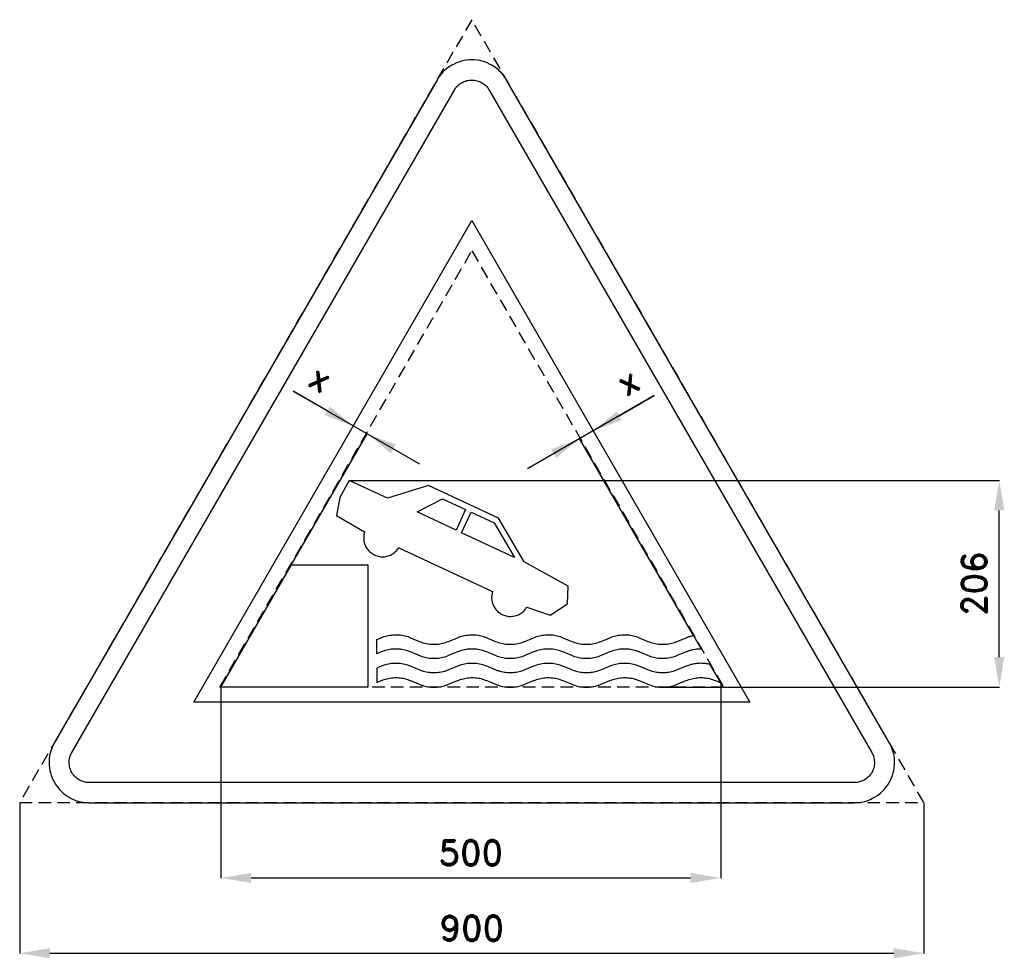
# Model space of a CAD drawing. Header units: millimetres. Extents: x -29 to 951, y -155 to 779.
import ezdxf

# ---------------------------------------------------------------- set-up
doc = ezdxf.new("R2010")
doc.units = ezdxf.units.MM
doc.header["$LTSCALE"] = 5
doc.linetypes.add('ČÁRKOVANÁX2', pattern=[1.5, 1, -0.5])
doc.layers.add('Kóty', color=2, linetype='Continuous')
doc.layers.add('Značka', color=7, linetype='Continuous')
doc.styles.get("Standard").update_dxf_attribs({"font": 'romand.shx', "height": 25})
doc.dimstyles.get("Standard").update_dxf_attribs({"dimtxt": 25, "dimasz": 30, "dimexe": 0.18, "dimexo": 0.0625, "dimgap": 12.5, "dimtad": 1, "dimdec": 0, "dimzin": 0, "dimdsep": 46, "dimtxsty": 'Standard', "dimcen": 0.09, "dimadec": 0, "dimazin": 0, "dimtfac": 1, "dimtdec": 0, "dimtofl": 0, "dimtmove": 0, "dimatfit": 3, "dimfxl": 1, "dimtolj": 1, "dimtzin": 0, "dimarcsym": 0})

# ---------------------------------------------------------------- blocks, each defined once
blk = doc.blocks.new('*D0')
at = {"layer": 'Defpoints', "color": 0, "transparency": 16777216}
for p in [(-29.28, 0.06), (870.72, 0.06), (870.72, -149.94)]:
    blk.add_point(p, dxfattribs=at)
at = {"layer": 'Kóty', "color": 0, "lineweight": -2, "transparency": 16777216}
for p, q in [((-29.28, 0), (-29.28, -150.12)), ((870.72, 0), (870.72, -150.12)), ((0.72, -149.94), (840.72, -149.94))]:
    blk.add_line(p, q, dxfattribs=at)
at = {"layer": 'Kóty', "color": 0, "transparency": 16777216}
for points in [[(0.72, -144.94), (0.72, -154.94), (-29.28, -149.94)], [(840.72, -144.94), (840.72, -154.94), (870.72, -149.94)]]:
    blk.add_solid(points, dxfattribs=at)
at = {"layer": 'Kóty', "color": 0, "transparency": 16777216, "insert": (420.72, -124.94), "char_height": 25, "attachment_point": 5}
blk.add_mtext('\\A1;900', dxfattribs=at)
blk = doc.blocks.new('*D1')
at = {"layer": 'Defpoints', "color": 0, "transparency": 16777216}
for p in [(668.46, 119.36), (170.98, 115), (668.46, -74.94)]:
    blk.add_point(p, dxfattribs=at)
at = {"layer": 'Kóty', "color": 0, "lineweight": -2, "transparency": 16777216}
for p, q in [((668.46, 119.3), (668.46, -75.12)), ((170.98, 114.94), (170.98, -75.12)), ((200.98, -74.94), (638.46, -74.94))]:
    blk.add_line(p, q, dxfattribs=at)
at = {"layer": 'Kóty', "color": 0, "transparency": 16777216}
for points in [[(200.98, -69.94), (200.98, -79.94), (170.98, -74.94)], [(638.46, -69.94), (638.46, -79.94), (668.46, -74.94)]]:
    blk.add_solid(points, dxfattribs=at)
at = {"layer": 'Kóty', "color": 0, "transparency": 16777216, "insert": (419.72, -49.94), "char_height": 25, "attachment_point": 5}
blk.add_mtext('\\A1;500', dxfattribs=at)
blk = doc.blocks.new('*D2')
at = {"layer": 'Defpoints', "color": 0, "transparency": 16777216}
for p in [(298.79, 320.88), (945.72, 320.88), (611.76, 115)]:
    blk.add_point(p, dxfattribs=at)
at = {"layer": 'Kóty', "color": 0, "lineweight": -2, "transparency": 16777216}
for p, q in [((298.85, 320.88), (945.9, 320.88)), ((945.72, 145), (945.72, 290.88)), ((611.83, 115), (945.9, 115))]:
    blk.add_line(p, q, dxfattribs=at)
at = {"layer": 'Kóty', "color": 0, "transparency": 16777216}
for points in [[(940.72, 290.88), (950.72, 290.88), (945.72, 320.88)], [(940.72, 145), (950.72, 145), (945.72, 115)]]:
    blk.add_solid(points, dxfattribs=at)
at = {"layer": 'Kóty', "color": 0, "transparency": 16777216, "insert": (920.72, 217.94), "char_height": 25, "attachment_point": 5, "rotation": 90}
blk.add_mtext('\\A1;206', dxfattribs=at)

msp = doc.modelspace()

# ---------------------------------------------------------------- linework, layer by layer
at = {"layer": 'Kóty'}
for p, q in [((242.78, 409.79), (368.54, 337.18)), ((276.8, 390.14), (242.78, 409.79)), ((602.35, 405.28), (476.16, 332.43)), ((567.51, 385.17), (602.35, 405.28)), ((241.41, 236.99), (316.66, 367.34)), ((641.24, 166.5), (528.04, 362.58))]:
    msp.add_line(p, q, dxfattribs=at)
for points in [[(279.3, 394.47), (274.3, 385.81), (302.78, 375.14)], [(565.01, 389.5), (570.01, 380.83), (541.53, 370.17)], [(345.05, 356.51), (340.05, 347.85), (316.57, 367.18)], [(499.65, 351.76), (504.65, 343.09), (528.13, 362.43)]]:
    msp.add_solid(points, dxfattribs=at)
at = {"layer": 'Značka', "color": 6, "linetype": 'ČÁRKOVANÁX2', "ltscale": 2.5}
for points in [[(870.72, 0.06), (420.72, 779.48), (-29.28, 0.06)], [(169.9, 115), (420.72, 549.42), (671.53, 115)]]:
    msp.add_lwpolyline(points, close=True, dxfattribs=at)
at = {"layer": 'Značka', "color": 5}
for points in [[(836.08, 60), (455.36, 719.42), (454.24, 721.19, 0.010748), (453.08, 722.93, 0.055773), (447.54, 729.17, 0.055979), (440.72, 734.06, 0.069561), (431.09, 738.14, 0.069791), (420.72, 739.42, 0.069502), (410.36, 738.12, 0.067732), (400.72, 734.06, 0.055944), (393.86, 729.2, 0.061133), (388.36, 722.93, 0.012257), (387.19, 721.2), (386.08, 719.42), (5.36, 60, 0.003576), (4.38, 58.15, 0.010722), (3.46, 56.27, 0.055711), (0.83, 48.35, 0.055985), (0, 40, 0.069591), (1.29, 29.62, 0.069767), (5.36, 20, 0.069481), (11.67, 11.68, 0.067775), (20, 5.36, 0.055964), (27.65, 1.85, 0.061097), (35.82, 0.22, 0.01224), (37.91, 0.07, 0.004081), (40, 0), (801.43, 0, 0.003581), (803.53, 0.08, 0.010743), (805.62, 0.22, 0.055797), (813.79, 1.9, 0.055991), (821.43, 5.36, 0.069582), (829.78, 11.66, 0.069787), (836.08, 20, 0.069497), (840.13, 29.62, 0.067792), (841.43, 40, 0.055928), (840.65, 48.37, 0.060939), (837.98, 56.27), (837.06, 58.15), (836.08, 60)], [(314.16, 269.64, 0.006333), (313.74, 268.13, 0.019046), (313.39, 266.6, 0.037705), (313.14, 264.16, 0.034576), (313.24, 261.7, 0.033676), (313.64, 259.27, 0.034427), (314.37, 256.92, 0.034608), (315.38, 254.68, 0.034419), (316.69, 252.6, 0.034383), (318.24, 250.7, 0.034409), (320.05, 249.03, 0.034421), (322.04, 247.6, 0.034416), (324.21, 246.45, 0.03441), (326.51, 245.59, 0.034421), (328.91, 245.04, 0.034415), (331.35, 244.8, 0.034351), (333.81, 244.89, 0.034421), (336.24, 245.29, 0.034752), (338.58, 246.01, 0.03439), (340.82, 247.03, 0.033015), (342.9, 248.34, 0.034554), (344.82, 249.89, 0.039753), (346.47, 251.69, 0.01732), (347.26, 252.76), (348, 253.86), (348.01, 253.86), (441.28, 210.36), (441.48, 210.27), (441.06, 208.76, 0.019044), (440.71, 207.23, 0.037705), (440.46, 204.78, 0.034576), (440.56, 202.32, 0.033675), (440.96, 199.9, 0.034427), (441.69, 197.55, 0.0346), (442.7, 195.31, 0.034419), (444.01, 193.23, 0.034388), (445.57, 191.33, 0.034409), (447.37, 189.66, 0.034421), (449.36, 188.23, 0.034416), (451.54, 187.08, 0.034415), (453.84, 186.21, 0.034427), (456.23, 185.67, 0.034415), (458.68, 185.43, 0.034344), (461.13, 185.52, 0.034409), (463.56, 185.92, 0.034746), (465.91, 186.64, 0.034402), (468.14, 187.66, 0.033009), (470.22, 188.96, 0.034549), (472.14, 190.51, 0.039753), (473.8, 192.32, 0.01732), (474.59, 193.39), (475.33, 194.49), (475.33, 194.49), (498.87, 186.54), (516.01, 198.06), (516.76, 215.54), (472.87, 239.71), (447.4, 283.2), (377.77, 315.67), (336.92, 303.1), (298.79, 320.88), (289.44, 303.71), (286.11, 285.75), (313.96, 269.74), (314.16, 269.64)], [(641.27, 166.45), (649.08, 152.93), (648.3, 152.93, 0.004162), (647.53, 152.92, 0.021882), (644.45, 152.72, 0.021146), (641.39, 152.25, 0.021914), (638.37, 151.55, 0.024274), (635.43, 150.58), (634.71, 150.3), (633.99, 150.02), (625.24, 146.37), (623.84, 145.83), (622.43, 145.33, -0.042246), (616.63, 143.9, -0.041127), (610.65, 143.45, -0.04249), (604.66, 143.87, -0.046872), (598.87, 145.33), (597.46, 145.83), (596.06, 146.37), (587.3, 150.02), (585.91, 150.55), (584.5, 151.06, 0.042248), (578.7, 152.49, 0.041129), (572.71, 152.93, 0.042489), (566.72, 152.52, 0.046875), (560.93, 151.06, 0.00933), (559.52, 150.56), (558.12, 150.02), (549.37, 146.37), (547.97, 145.83), (546.56, 145.33, -0.042246), (540.76, 143.9, -0.041127), (534.78, 143.45, -0.04249), (528.79, 143.87, -0.046875), (523, 145.33), (521.59, 145.83), (520.19, 146.37), (511.44, 150.02), (510.04, 150.55), (508.63, 151.06, 0.042252), (502.83, 152.49, 0.041128), (496.85, 152.93, 0.042489), (490.85, 152.52, 0.046876), (485.06, 151.06, 0.00933), (483.65, 150.56), (482.26, 150.02), (473.5, 146.37), (472.1, 145.83, -0.008121), (470.69, 145.33, -0.042244), (464.89, 143.9, -0.041127), (458.91, 143.45, -0.04249), (452.92, 143.87, -0.046873), (447.13, 145.33, -0.009325), (445.72, 145.83), (444.32, 146.37), (435.57, 150.02), (434.17, 150.55), (432.76, 151.06, 0.04225), (426.96, 152.49, 0.041128), (420.98, 152.93, 0.042489), (414.99, 152.52, 0.046878), (409.19, 151.06, 0.009344), (407.78, 150.56), (406.39, 150.02), (397.63, 146.37), (396.23, 145.83, -0.008114), (394.83, 145.33, -0.042245), (389.03, 143.9, -0.041128), (383.04, 143.45, -0.042489), (377.05, 143.87, -0.046871), (371.26, 145.33, -0.009311), (369.85, 145.83), (368.45, 146.37), (359.7, 150.02), (358.3, 150.55, 0.00814), (356.89, 151.06, 0.04225), (351.09, 152.49, 0.041128), (345.11, 152.93, 0.042489), (339.12, 152.52, 0.046876), (333.33, 151.06, 0.009337), (331.92, 150.56), (330.52, 150.02), (326.14, 148.19), (326.14, 162.42), (330.52, 164.24), (331.92, 164.78, -0.008114), (333.33, 165.28, -0.042247), (339.13, 166.71, -0.041128), (345.11, 167.16, -0.04249), (351.1, 166.75, -0.046873), (356.89, 165.28, -0.009325), (358.3, 164.78), (359.7, 164.24), (368.45, 160.59), (369.85, 160.06, 0.008134), (371.26, 159.55, 0.04225), (377.06, 158.13, 0.041128), (383.04, 157.68, 0.042489), (389.03, 158.09, 0.046878), (394.83, 159.55, 0.009344), (396.24, 160.06), (397.63, 160.59), (406.39, 164.24), (407.79, 164.78, -0.008128), (409.19, 165.28, -0.042245), (414.99, 166.71, -0.041128), (420.98, 167.16, -0.042489), (426.97, 166.75, -0.046871), (432.76, 165.28, -0.009311), (434.17, 164.78), (435.57, 164.24), (444.32, 160.59), (445.72, 160.06), (447.13, 159.55, 0.04225), (452.93, 158.13, 0.041128), (458.91, 157.68, 0.04249), (464.9, 158.09, 0.046878), (470.69, 159.55, 0.009344), (472.1, 160.06), (473.5, 160.59), (482.26, 164.24), (483.65, 164.78, -0.008114), (485.06, 165.28, -0.042245), (490.86, 166.71, -0.041128), (496.85, 167.16, -0.042489), (502.84, 166.75, -0.046871), (508.63, 165.28), (510.04, 164.78), (511.44, 164.24), (520.19, 160.59), (521.59, 160.06), (523, 159.55, 0.042251), (528.8, 158.13, 0.041127), (534.78, 157.68, 0.04249), (540.77, 158.09, 0.04688), (546.56, 159.55, 0.009358), (547.97, 160.06), (549.37, 160.59), (558.12, 164.24), (559.52, 164.78), (560.93, 165.28, -0.042246), (566.73, 166.71, -0.041127), (572.71, 167.16, -0.04249), (578.7, 166.75, -0.046872), (584.5, 165.28), (585.91, 164.78), (587.3, 164.24), (596.06, 160.59), (597.46, 160.06), (598.87, 159.55, 0.042248), (604.66, 158.13, 0.041129), (610.65, 157.68, 0.042489), (616.64, 158.09, 0.046875), (622.43, 159.55, 0.00933), (623.84, 160.06), (625.24, 160.59), (633.99, 164.24), (634.35, 164.39), (634.7, 164.53, -0.010796), (636.13, 165.06, -0.010398), (637.58, 165.53, -0.010783), (639.04, 165.95, -0.011952), (640.53, 166.29), (640.9, 166.37), (641.27, 166.45)], [(657.97, 137.53), (656.78, 137.8), (655.58, 138.06, 0.034549), (650.74, 138.67, 0.03352), (645.84, 138.61, 0.034675), (640.98, 137.98, 0.038322), (636.28, 136.66), (635.13, 136.24), (633.99, 135.79), (625.24, 132.14), (623.84, 131.61), (622.43, 131.1, -0.042251), (616.63, 129.68, -0.041127), (610.65, 129.23, -0.04249), (604.66, 129.64, -0.046877), (598.87, 131.1), (597.46, 131.61), (596.06, 132.14), (587.3, 135.79), (585.91, 136.33), (584.5, 136.83, 0.042243), (578.7, 138.26, 0.041129), (572.71, 138.71, 0.042489), (566.72, 138.29, 0.04687), (560.93, 136.83, 0.009311), (559.52, 136.33), (558.12, 135.79), (549.37, 132.14), (547.97, 131.61), (546.56, 131.1, -0.042251), (540.76, 129.68, -0.041127), (534.78, 129.23, -0.04249), (528.79, 129.64, -0.04688), (523, 131.1), (521.59, 131.61), (520.19, 132.14), (511.44, 135.79), (510.04, 136.33), (508.63, 136.83, 0.042247), (502.83, 138.26, 0.041128), (496.85, 138.71, 0.042489), (490.85, 138.29, 0.046871), (485.06, 136.83, 0.009311), (483.65, 136.33), (482.26, 135.79), (473.5, 132.14), (472.1, 131.61, -0.00814), (470.69, 131.1, -0.04225), (464.89, 129.68, -0.041128), (458.91, 129.23, -0.04249), (452.92, 129.64, -0.046878), (447.13, 131.1, -0.009344), (445.72, 131.61), (444.32, 132.14), (435.57, 135.79), (434.17, 136.33), (432.76, 136.83, 0.042245), (426.96, 138.26, 0.041128), (420.98, 138.71, 0.042489), (414.99, 138.29, 0.046873), (409.19, 136.83, 0.009325), (407.78, 136.33), (406.39, 135.79), (397.63, 132.14), (396.23, 131.61, -0.008134), (394.83, 131.1, -0.04225), (389.03, 129.68, -0.041128), (383.04, 129.23, -0.042489), (377.05, 129.64, -0.046876), (371.26, 131.1, -0.009344), (369.85, 131.61), (368.45, 132.14), (359.7, 135.79), (358.3, 136.33, 0.008121), (356.89, 136.83, 0.042245), (351.09, 138.26, 0.041128), (345.11, 138.71, 0.042489), (339.12, 138.29, 0.046871), (333.33, 136.83, 0.009318), (331.92, 136.33), (330.52, 135.79), (326.14, 133.97), (326.14, 119.74), (330.52, 121.57), (331.92, 122.1, -0.008129), (333.33, 122.61, -0.042247), (339.13, 124.03, -0.041128), (345.11, 124.48, -0.04249), (351.1, 124.07, -0.046878), (356.89, 122.61, -0.009334), (358.3, 122.1), (359.7, 121.57), (368.45, 117.92), (369.85, 117.38, 0.008129), (371.26, 116.88, 0.04225), (377.06, 115.45, 0.041127), (383.04, 115, 0.042491), (389.03, 115.42, 0.046876), (394.83, 116.88, 0.009344), (396.24, 117.38), (397.63, 117.92), (406.39, 121.57), (407.79, 122.1, -0.008143), (409.19, 122.61, -0.04225), (414.99, 124.03, -0.041128), (420.98, 124.48, -0.042489), (426.97, 124.07, -0.046876), (432.76, 122.61, -0.009321), (434.17, 122.1), (435.57, 121.57), (444.32, 117.92), (445.72, 117.38), (447.13, 116.88, 0.04225), (452.93, 115.45, 0.041127), (458.91, 115, 0.042491), (464.9, 115.42, 0.046876), (470.69, 116.88, 0.009344), (472.1, 117.38), (473.5, 117.92), (482.26, 121.57), (483.65, 122.1, -0.008129), (485.06, 122.61, -0.04225), (490.86, 124.03, -0.041128), (496.85, 124.48, -0.042489), (502.84, 124.07, -0.046876), (508.63, 122.61), (510.04, 122.1), (511.44, 121.57), (520.19, 117.92), (521.59, 117.38), (523, 116.88, 0.042251), (528.8, 115.45, 0.041126), (534.78, 115, 0.042491), (540.77, 115.42, 0.046877), (546.56, 116.88, 0.009358), (547.97, 117.38), (549.37, 117.92), (558.12, 121.57), (559.52, 122.1), (560.93, 122.61, -0.042251), (566.73, 124.03, -0.041127), (572.71, 124.48, -0.04249), (578.7, 124.07, -0.046877), (584.5, 122.61), (585.91, 122.1), (587.3, 121.57), (596.06, 117.92), (597.46, 117.38), (598.87, 116.88, 0.042248), (604.66, 115.45, 0.041128), (610.65, 115, 0.04249), (616.64, 115.42, 0.046872), (622.43, 116.88), (623.84, 117.38), (625.24, 117.92), (633.99, 121.57), (635.39, 122.1), (636.8, 122.61, -0.042251), (642.6, 124.03, -0.041127), (648.58, 124.48, -0.04249), (654.57, 124.07, -0.046877), (660.37, 122.61), (661.78, 122.1), (663.17, 121.57), (668.46, 119.36), (657.97, 137.53)]]:
    msp.add_lwpolyline(points, format="xyb", dxfattribs=at)
at = {"layer": 'Značka', "color": 1}
msp.add_lwpolyline([(801.43, 20), (40, 20, -0.003586), (38.95, 20.04, -0.010756), (37.91, 20.11, -0.05582), (33.82, 20.95, -0.05597), (30, 22.68, -0.06955), (25.83, 25.83, -0.069786), (22.68, 30, -0.069503), (20.65, 34.81, -0.067814), (20, 40, -0.055933), (20.39, 44.19, -0.060881), (21.73, 48.13, -0.012187), (22.19, 49.07, -0.00406), (22.68, 50), (403.4, 709.42), (403.95, 710.31), (404.54, 711.18, -0.055851), (407.31, 714.3, -0.05603), (410.72, 716.74, -0.069574), (415.53, 718.78, -0.069723), (420.72, 719.42, -0.069439), (425.9, 718.77, -0.067755), (430.72, 716.74, -0.055971), (434.15, 714.31, -0.061159), (436.9, 711.18), (437.48, 710.31), (438.04, 709.42), (818.76, 50), (819.24, 49.07), (819.71, 48.13, -0.055637), (821.02, 44.18, -0.055928), (821.43, 40, -0.069571), (820.79, 34.81, -0.069825), (818.76, 30, -0.069532), (815.6, 25.84, -0.067733), (811.43, 22.68, -0.055923), (807.61, 20.93, -0.061121), (803.53, 20.11, -0.012253), (802.48, 20.04, -0.004086), (801.43, 20)], format="xyb", dxfattribs=at)
msp.add_lwpolyline([(143.92, 100), (420.72, 579.42), (697.51, 100), (143.92, 100)], dxfattribs=at)
at = {"layer": 'Značka', "color": 5}
for points in [[(414.57, 291.79), (405.03, 271.34), (366.21, 289.44), (391.49, 302.54), (414.57, 291.79)], [(443.1, 278.48), (463.15, 244.24), (410.56, 268.76), (420.09, 289.21), (443.1, 278.48)], [(170.98, 115), (241.37, 236.93), (317.11, 236.93), (317.11, 115), (170.98, 115)]]:
    msp.add_lwpolyline(points, dxfattribs=at)

# ---------------------------------------------------------------- texts
at = {"layer": 'Kóty', "char_height": 25, "attachment_point": 5}
for insert, rotation in [((270.39, 422.78), 329.9999), ((575.65, 419.53), 30.0001)]:
    msp.add_mtext('\\A1;x', dxfattribs=dict(at, insert=insert, rotation=rotation))

# ---------------------------------------------------------------- dimensions: what is measured, and where the dimension line sits
at = {"layer": 'Kóty'}
dim = msp.add_linear_dim(base=(945.72, 320.88), p1=(611.76, 115), p2=(298.79, 320.88), angle=90, dimstyle='Standard', dxfattribs=at)
dim.commit()
dim.dimension.update_dxf_attribs({"geometry": '*D2', "text_midpoint": (920.72, 217.94)})
dim = msp.add_linear_dim(base=(668.46, -74.94), p1=(170.98, 115), p2=(668.46, 119.36), text='500', dimstyle='Standard', dxfattribs=at)
dim.commit()
dim.dimension.update_dxf_attribs({"geometry": '*D1', "text_midpoint": (419.72, -49.94)})
dim = msp.add_linear_dim(base=(870.72, -149.94), p1=(-29.28, 0.06), p2=(870.72, 0.06), dimstyle='Standard', dxfattribs=at)
dim.commit()
dim.dimension.update_dxf_attribs({"geometry": '*D0', "text_midpoint": (420.72, -124.94)})

doc.saveas('drawing.dxf')
